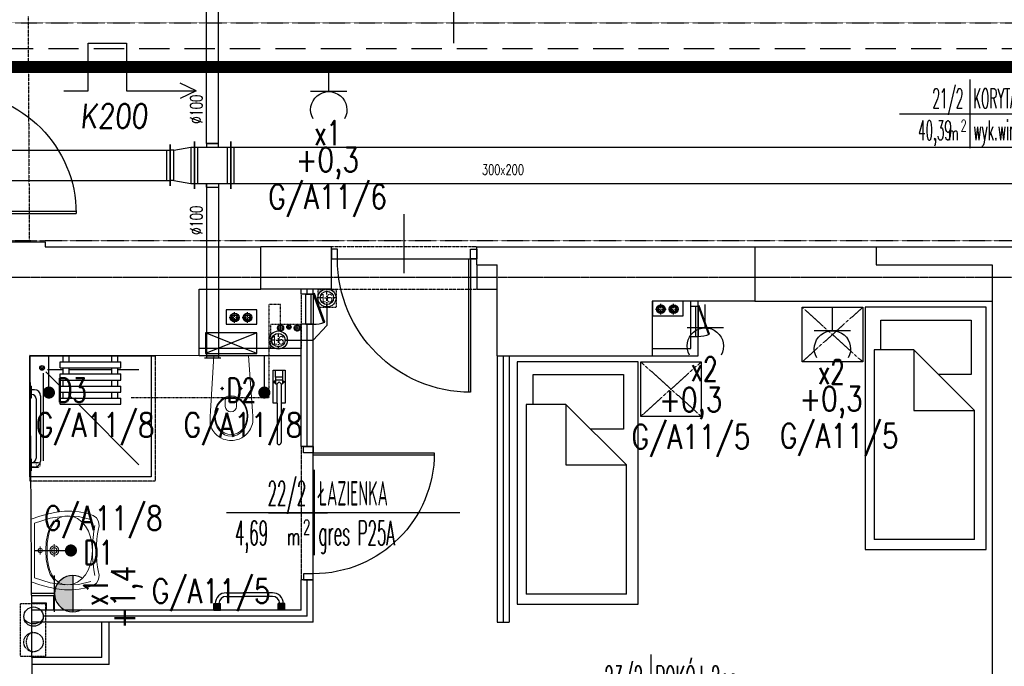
# Model space of a CAD drawing. Header units: inches. Extents: x -145354 to -97635, y 38777 to 78670.
# Tile 149 of 231: x -141613 to -140799, y 60805 to 61339. Entities that reach past the tile are written whole.
import ezdxf
from ezdxf.enums import TextEntityAlignment as Align

# ---------------------------------------------------------------- set-up
doc = ezdxf.new("R2010")
doc.units = ezdxf.units.IN
doc.header["$MEASUREMENT"] = 0
for name, pattern in [('00-inst$0$DASHDOT', [1, 0.5, -0.25, 0, -0.25]), ('CENTER', [2, 1.25, -0.25, 0.25, -0.25]), ('DASHDOT', [1, 0.5, -0.25, 0, -0.25]), ('DASHED', [0.75, 0.5, -0.25]), ('DASHED2', [0.375, 0.25, -0.125]), ('DIVIDE', [31.75, 12.7, -6.35, 0, -6.35, 0, -6.35])]:
    doc.linetypes.add(name, pattern=pattern)
doc.layers.get('0').update_dxf_attribs({"color": 101})
doc.layers.add('0-obrys plyty', color=24, linetype='Continuous', plot=False)
for name, color, linetype in [('Drz---drzwi', 5, 'Continuous'), ('E-OPIS_POM', 6, 'Continuous'), ('E35', 6, 'Continuous'), ('E50', 3, 'Continuous'), ('E50_kor', 3, 'Continuous'), ('E90_kor', 6, 'Continuous'), ('Ins-kan', 54, 'Continuous'), ('Ins-went', 141, 'Continuous'), ('Ins-wod', 152, 'Continuous'), ('Mco-piony', 10, 'Continuous'), ('Mks-podwieszona', 230, 'DASHED'), ('Mw-wc-rury', 160, 'DASHDOT'), ('Mwk-odnośniki', 8, 'Continuous'), ('Os-osie glowne', 8, 'CENTER'), ('piony_K_nr', 240, 'Continuous'), ('Sc-cegla pelna', 32, 'Continuous'), ('Sc-gazobeton', 45, 'Continuous'), ('Sc-gk', 120, 'Continuous'), ('Sc-gk-hatch', 8, 'Continuous'), ('Sc-nad', 5, 'DASHED2'), ('Sc-nadproza kon', 5, 'DASHED2'), ('stelaż_wc', 64, 'Continuous'), ('Suf-widok', 8, 'Continuous'), ('W-otwor-strop', 126, 'Continuous'), ('Wyp-grzejniki', 56, 'Continuous'), ('Wyp-meble', 155, 'Continuous'), ('Wyp-sanitar', 131, 'Continuous')]:
    doc.layers.add(name, color=color, linetype=linetype)
doc.styles.add('KA wymiar', font='romans.shx', dxfattribs={"width": 0.6})
doc.styles.add('ROMANS', font='romans', dxfattribs={"width": 0.85})
doc.styles.add('tab-bud$0$ROMANS', font='romans', dxfattribs={"width": 0.7})
doc.styles.add('TYTUL2', font='ARIAL.TTF')
doc.linetypes.add('BATTING', pattern='A,0.0001,-0.1,[134,ltypeshp.shx,S=0.1,R=0,X=-0.1,Y=0],-0.2,[134,ltypeshp.shx,S=0.1,R=180,X=0.1,Y=0],-0.1', length=0.4001)

# ---------------------------------------------------------------- blocks, each defined once
blk = doc.blocks.new('pow')
for p, q in [((0, 0.523), (0, -0.523)), ((-1.075, 0), (1.78, 0))]:
    blk.add_line(p, q)
at = {"style": 'KA wymiar', "width": 0.6}
for s, height, p in [('2', 0.18, (-0.139, -0.27)), ('m', 0.21, (-0.333, -0.401))]:
    blk.add_text(s, height=height, dxfattribs=at).set_placement(p)
at = {"style": 'KA wymiar'}
for tag, width, p in [('01', 0.7, (-0.131, 0.084)), ('000.00', 0.6, (-0.364, -0.401))]:
    blk.add_attdef(tag, text='', height=0.3, dxfattribs=dict(at, width=width)).set_placement(p, align=Align.RIGHT)
blk.add_attdef('POMIESZCZENIE', (0.071, 0.084), '', height=0.3, dxfattribs=at)
at = {"style": 'KA wymiar', "width": 0.8}
blk.add_attdef('POSADZKA', (0.071, -0.401), '', height=0.3, dxfattribs=at)
blk = doc.blocks.new('g2')
at = {"layer": 'E35'}
blk.add_line((15, 19.27), (-15, 19.27), dxfattribs=at)
blk.add_arc((0, 34.27), 15, 150, 30, dxfattribs=at)
at = {"layer": 'E50'}
blk.add_line((0, 19.27), (0, 0), dxfattribs=at)
blk = doc.blocks.new('loz033')
blk.add_lwpolyline([(0, 200), (100, 200), (100, 0), (0, 0)], close=True)
for points in [[(86.95, 164.84), (86.95, 189.43), (12.36, 189.43), (12.36, 144.44), (39.36, 144.44)], [(9.76, 114.84), (59.76, 164.84)], [(59.76, 164.84), (59.76, 114.84), (9.76, 114.84)], [(59.76, 164.84), (92.64, 164.84), (92.64, 8.3)], [(9.76, 8.3), (9.76, 114.84)], [(9.76, 8.3), (92.64, 8.3)]]:
    blk.add_lwpolyline(points)
blk = doc.blocks.new('_szafka_nocna')
blk.add_lwpolyline([(-25, 0), (25, 0), (25, -45), (-25, -45)], close=True)
at = {"linetype": 'DASHED2'}
for points in [[(25, 0), (-25, -45)], [(-25, 0), (25, -45)]]:
    blk.add_lwpolyline(points, dxfattribs=at)
blk = doc.blocks.new('_0630_BRODZIK_NIEPELNOSPRAWNI')
for p, q in [((27.51, -5), (27.51, 0)), ((32.51, -5), (32.51, 0)), ((25.01, -10), (25.01, -5)), ((25.01, -5), (75.01, -5)), ((67.51, -5), (67.51, 0)), ((72.51, -5), (72.51, 0)), ((75.01, -10), (75.01, -5)), ((11.25, -86.65), (11.25, -14.3)), ((25.01, -25.01), (13.26, -13.26)), ((27.51, -11.56), (14.61, -11.56)), ((25.01, -10), (75.01, -10)), ((25.01, -20), (25.01, -15)), ((25.01, -15), (75.01, -15)), ((27.51, -15), (27.51, -10)), ((32.51, -15), (32.51, -10)), ((67.51, -11.56), (32.51, -11.56)), ((67.51, -15), (67.51, -10)), ((72.51, -15), (72.51, -10)), ((90.03, -11.56), (72.51, -11.56)), ((75.01, -20), (75.01, -15)), ((25.01, -20), (75.01, -20)), ((27.51, -25), (27.51, -20)), ((32.51, -25), (32.51, -20)), ((67.51, -25), (67.51, -20)), ((72.51, -25), (72.51, -20)), ((1.05, -25), (0.05, -25)), ((1.05, -25), (1.05, -35)), ((3.85, -28.1), (1.05, -28.1)), ((1.55, -31.9), (1.05, -31.9)), ((25.01, -30), (25.01, -25)), ((25.01, -25), (75.01, -25)), ((25.01, -30), (75.01, -30)), ((27.51, -35), (27.51, -30)), ((32.51, -35), (32.51, -30)), ((32.51, -35), (32.51, -30)), ((32.51, -32.51), (32.51, -32.5)), ((35, -35), (32.51, -32.51)), ((67.51, -35), (67.51, -30)), ((72.51, -35), (72.51, -30)), ((75.01, -30), (75.01, -25)), ((1.05, -35), (0.05, -35)), ((5.05, -35.4), (5.05, -84.6)), ((8.85, -33.1), (8.85, -86.9)), ((25.01, -40), (25.01, -35)), ((25.01, -35), (75.01, -35)), ((25.01, -40), (75.01, -40)), ((90.03, -90.03), (40, -40)), ((75.01, -40), (75.01, -35)), ((1.05, -85), (0.05, -85)), ((1.05, -85), (1.05, -95)), ((1.05, -88.1), (6.95, -88.08)), ((1.55, -88.1), (1.05, -88.1)), ((1.05, -91.9), (6.95, -91.93)), ((3.85, -91.9), (1.05, -91.9))]:
    blk.add_line(p, q)
blk.add_lwpolyline([(0, 0), (100, 0), (100, -100), (0, -100)], close=True)
at = {"linetype": 'DASHED', "ltscale": 0.5}
blk.add_lwpolyline([(103.5, 0), (103.5, -103.5), (0, -103.5)], dxfattribs=at)
for points in [[(100, 0), (103.5, 0)], [(1.05, -95), (0.05, -95)], [(0, -100), (0, -103.5)]]:
    blk.add_lwpolyline(points)
at = {"const_width": 0.35}
blk.add_lwpolyline([(6.95, -88.08, 1), (6.95, -91.93, 1)], format="xyb", close=True, dxfattribs=at)
for radius in [1.9, 0.901]:
    blk.add_circle((10, -10), radius)
for centre, radius, start, end in [((1.55, -35.4), 3.5, 0, 90), ((3.85, -33.1), 5, 0, 90), ((1.55, -84.6), 3.5, 270, 0), ((3.85, -86.9), 5, 270, 0)]:
    blk.add_arc(centre, radius, start, end)
blk = doc.blocks.new('_0630_UMYWALKA_NIEPEŁNOSPRAWNY')
at = {"lineweight": 0}
for points in [[(0, -54.01), (4.6, -54.04), (9.42, -54.29), (13.64, -54.72), (16.46, -55.28), (20.4, -56.01), (23.99, -55.58), (26.93, -53.97), (28.88, -51.12), (30.72, -45.51), (31.92, -39.69), (32.47, -33.64), (32.39, -27.38), (31.68, -20.89), (30.35, -14.17), (28.39, -7.2), (25.81, 0), (0, 0), (-25.81, 0), (-28.39, -7.2), (-30.35, -14.17), (-31.68, -20.89), (-32.39, -27.38), (-32.47, -33.64), (-31.92, -39.69), (-30.72, -45.51), (-28.88, -51.12), (-26.93, -53.97), (-23.99, -55.58), (-20.4, -56.01), (-16.46, -55.28), (-13.64, -54.72), (-9.42, -54.29), (-4.6, -54.04), (0, -54.01)], [(0, -5.72), (0.68, -5.86), (1.24, -6.24), (1.61, -6.8), (1.75, -7.48), (1.61, -8.16), (1.24, -8.71), (0.68, -9.09), (0, -9.23), (-0.68, -9.09), (-1.24, -8.71), (-1.61, -8.16), (-1.75, -7.48), (-1.61, -6.8), (-1.24, -6.24), (-0.68, -5.86), (0, -5.72)], [(0, -15.26), (1.46, -15.56), (2.65, -16.36), (3.46, -17.56), (3.75, -19.01), (3.46, -20.47), (2.65, -21.66), (1.46, -22.47), (0, -22.76), (-1.46, -22.47), (-2.65, -21.66), (-3.46, -20.47), (-3.75, -19.01), (-3.46, -17.56), (-2.65, -16.36), (-1.46, -15.56), (0, -15.26)], [(0, -16.71), (0.89, -16.89), (1.63, -17.39), (2.12, -18.12), (2.3, -19.01), (2.12, -19.91), (1.63, -20.64), (0.89, -21.13), (0, -21.31), (-0.89, -21.13), (-1.63, -20.64), (-2.12, -19.91), (-2.3, -19.01), (-2.12, -18.12), (-1.63, -17.39), (-0.89, -16.89), (0, -16.71)]]:
    blk.add_lwpolyline(points, close=True, dxfattribs=at)
for points in [[(25.67, -49.28), (28.14, -38.98), (28.45, -27.74), (26.59, -15.65), (22.51, -2.8), (0, -2.8), (-22.51, -2.8), (-26.59, -15.65), (-28.45, -27.74), (-28.14, -38.98), (-25.67, -49.28)], [(-3.25, -7.48), (3.25, -7.48)], [(0, -10.73), (0, -4.22)], [(-28.45, -30.14), (-27.86, -25.83), (-26.17, -22.22), (-23.51, -19.26), (-20, -16.92), (-15.76, -15.17), (-10.92, -13.96), (-5.6, -13.26), (0.07, -13.04), (5.74, -13.26), (11.05, -13.96), (15.89, -15.17), (20.13, -16.92), (23.64, -19.26), (26.3, -22.22), (27.99, -25.83), (28.58, -30.14)], [(-24.26, -18.74), (-19.75, -15.71), (-14.01, -13.63), (-7.31, -12.42), (0.07, -12.04), (7.44, -12.42), (14.14, -13.63), (19.88, -15.71), (24.39, -18.74)], [(0, -24.26), (0, -13.76)], [(5.34, -19.01), (-5.34, -19.01)], [(-28.45, -30.14), (-27.86, -34.42), (-26.18, -38.33), (-23.53, -41.81), (-20.04, -44.79), (-15.81, -47.22), (-10.99, -49.04), (-5.68, -50.17), (-0.02, -50.56), (5.66, -50.17), (10.98, -49.04), (15.83, -47.22), (20.09, -44.79), (23.61, -41.81), (26.29, -38.33), (27.99, -34.42), (28.58, -30.14)], [(20.64, -52.51), (15.94, -51.63), (10.86, -51.08), (5.51, -50.74), (0.02, -50.52), (-5.48, -50.74), (-10.83, -51.08), (-15.91, -51.63), (-20.61, -52.51)]]:
    blk.add_lwpolyline(points, dxfattribs=at)
at = {"lineweight": 0, "const_width": 0.282}
for points in [[(-0.13, -20.35), (-0.13, -20.35)], [(-0.07, -21.39), (-0.07, -21.39)]]:
    blk.add_lwpolyline(points, dxfattribs=at)
blk = doc.blocks.new('_0630_DRZWI_100')
at = {"ltscale": 25}
for p, q in [((-4, -5), (-4, 0)), ((-4, 0), (-4, -5)), ((4, 0), (-4, 0)), ((4, -5), (4, 0)), ((4, -5), (4, 0)), ((-4, -105), (-4, -5)), ((-4, -5), (4, -5)), ((-15.7, -55), (32.9, -55)), ((-4, -105), (4, -105)), ((-4, -110), (-4, -105)), ((4, -105), (4, -110)), ((4, -105), (4, -110)), ((4, -110), (-4, -110))]:
    blk.add_line(p, q, dxfattribs=at)
at = {"ltscale": 7}
for p, q in [((-4, -5), (-104, -5)), ((-4, -6.8), (-103.98, -6.8))]:
    blk.add_line(p, q, dxfattribs=at)
blk.add_arc((-4, -5), 100, 180, 270)
blk = doc.blocks.new('_GJKHGJ')
at = {"ltscale": 25}
for p, q in [((-8, -5), (-8, 0)), ((-8, 0), (-8, -5)), ((0, 0), (-8, 0)), ((0, -5), (0, 0)), ((0, -5), (0, 0)), ((-8, -115), (-8, -5)), ((-8, -5), (0, -5)), ((-19.7, -60), (28.9, -60)), ((-8, -115), (0, -115)), ((-8, -120), (-8, -115)), ((0, -120), (-8, -120)), ((0, -115), (0, -120)), ((0, -115), (0, -120))]:
    blk.add_line(p, q, dxfattribs=at)
at = {"ltscale": 7}
for p, q in [((-8, -5), (-118, -5)), ((-8, -6.8), (-117.99, -6.8))]:
    blk.add_line(p, q, dxfattribs=at)
blk.add_arc((-8, -5), 110, 180, 270)
blk = doc.blocks.new('_DRZWI120')
at = {"ltscale": 25}
for p, q in [((48442.56, 20177.74), (48442.56, 20182.74)), ((48442.56, 20177.74), (48442.56, 20182.74)), ((48442.56, 20182.74), (48450.56, 20182.74)), ((48450.56, 20177.74), (48442.56, 20177.74)), ((48450.56, 20182.74), (48450.56, 20177.74)), ((48450.56, 20177.74), (48450.56, 20067.74)), ((48462.26, 20117.74), (48413.66, 20117.74)), ((48442.56, 20067.74), (48442.56, 20062.74)), ((48442.56, 20067.74), (48442.56, 20062.74)), ((48450.56, 20067.74), (48442.56, 20067.74)), ((48450.56, 20067.74), (48450.56, 20062.74)), ((48450.56, 20062.74), (48450.56, 20067.74)), ((48442.56, 20062.74), (48450.56, 20062.74))]:
    blk.add_line(p, q, dxfattribs=at)
at = {"ltscale": 7}
for p, q in [((48450.56, 20069.54), (48560.54, 20069.54)), ((48450.56, 20067.74), (48560.56, 20067.74))]:
    blk.add_line(p, q, dxfattribs=at)
at = {"ltscale": 25}
blk.add_arc((48450.56, 20067.74), 110, 360, 90, dxfattribs=at)
blk = doc.blocks.new('_DKGJHF')
at = {"ltscale": 7}
for p, q in [((-21.08, -77), (35.92, -77)), ((-5, -145.5), (-104.98, -145.5)), ((-5, -147.5), (-105, -147.5))]:
    blk.add_line(p, q, dxfattribs=at)
for points in [[(5, -7.5), (5, 0), (-5, 0), (-5, -7.5)], [(5, -155), (5, -147.5), (-5, -147.5), (-5, -155)]]:
    blk.add_lwpolyline(points, close=True, dxfattribs=at)
for points in [[(-45, -7.5), (-5, -7.5)], [(-5, -147.5), (-5, -7.5)]]:
    blk.add_lwpolyline(points, dxfattribs=at)
for centre, radius, start, end in [((-5, -7.5), 40, 180, 270), ((-5, -147.5), 100, 90, 180)]:
    blk.add_arc(centre, radius, start, end)
blk = doc.blocks.new('_gslkflhklgj')
at = {"linetype": '00-inst$0$DASHDOT', "ltscale": 5}
for p, q in [((7.5, 0), (-7.5, 0)), ((0, -7.5), (0, 7.5))]:
    blk.add_line(p, q, dxfattribs=at)
for radius in [7.5, 5.5]:
    blk.add_circle((0, 0), radius)
blk = doc.blocks.new('_0630_WC_NIEPEŁNOSPRAWNY')
at = {"lineweight": 0}
for p, q in [((-14.26, 0), (-17.49, -45.7)), ((-14.26, 0), (14.26, 0)), ((14.26, 0), (17.15, -45.7)), ((-8.01, -26.98), (-9.42, -26.98)), ((-8.01, -26.98), (-8.01, -25.54)), ((-8.01, -26.98), (-6.53, -26.98)), ((-8.01, -26.98), (-8.01, -28.41)), ((7.49, -26.98), (6.08, -26.98)), ((7.49, -26.98), (7.49, -25.54)), ((7.49, -26.98), (8.97, -26.98)), ((7.49, -26.98), (7.49, -28.41)), ((-4.44, -36.51), (-4.44, -41.77)), ((-3.5, -35.21), (4, -35.21)), ((4.94, -36.51), (4.94, -41.77)), ((-17.49, -45.7), (-17.82, -50.14)), ((17.15, -45.7), (17.52, -50.14)), ((-17.82, -50.14), (-17.77, -54.69)), ((-17.77, -54.69), (-17.51, -56.08)), ((-17.51, -56.08), (-17.12, -57.53)), ((17.51, -56.08), (17.12, -57.53)), ((17.52, -50.14), (17.47, -54.69)), ((17.47, -54.69), (17.51, -56.08)), ((-17.12, -57.53), (-16.6, -58.93)), ((-16.6, -58.93), (-15.97, -60.29)), ((-15.97, -60.29), (-15.22, -61.59)), ((-15.22, -61.59), (-14.37, -62.83)), ((-14.37, -62.83), (-13.41, -63.99)), ((-13.41, -63.99), (-11.77, -65.6)), ((13.41, -63.99), (11.77, -65.6)), ((14.37, -62.83), (13.41, -63.99)), ((15.22, -61.59), (14.37, -62.83)), ((15.97, -60.29), (15.22, -61.59)), ((16.6, -58.93), (15.97, -60.29)), ((17.12, -57.53), (16.6, -58.93)), ((-11.77, -65.6), (-10, -66.94)), ((-10, -66.94), (-8.71, -67.72)), ((-8.71, -67.72), (-6.54, -68.77)), ((-6.54, -68.77), (-5.07, -69.25)), ((-5.07, -69.25), (-3.02, -69.72)), ((-3.02, -69.72), (-1.52, -69.92)), ((-1.52, -69.92), (0, -70)), ((1.52, -69.92), (0, -70)), ((3.02, -69.72), (1.52, -69.92)), ((5.07, -69.25), (3.02, -69.72)), ((6.54, -68.77), (5.07, -69.25)), ((8.71, -67.72), (6.54, -68.77)), ((10, -66.94), (8.71, -67.72)), ((11.77, -65.6), (10, -66.94))]:
    blk.add_line(p, q, dxfattribs=at)
for centre, radius, start, end in [((-3.24, -36.39), 1.2, 102.23395, 185.88986), ((3.75, -36.39), 1.2, 354.11014, 77.76605), ((0.25, -41.54), 4.7, 182.80221, 357.19779)]:
    blk.add_arc(centre, radius, start, end, dxfattribs=at)
for centre in [(-8.01, -26.98), (7.49, -26.98)]:
    blk.add_ellipse(centre, major_axis=(0.599, 0.599), ratio=1, start_param=5.497787, end_param=11.780972, dxfattribs=at)
for centre, major_axis, ratio in [((0.05, -49.75), (0, -16.75), 0.823529), ((0.05, -49.5), (0, -15.54), 0.845174)]:
    blk.add_ellipse(centre, major_axis=major_axis, ratio=ratio, dxfattribs=at)
blk = doc.blocks.new('pco')
at = {"layer": 'Mco-piony', "color": 9, "linetype": 'DASHDOT', "ltscale": 3}
for p, q in [((-2604.8, -19.8), (-2604.8, -8.9)), ((-2599.4, -14.3), (-2610.3, -14.3))]:
    blk.add_line(p, q, dxfattribs=at)
at = {"layer": 'Mco-piony', "color": 9}
blk.add_circle((-2604.8, -14.3), 4.53, dxfattribs=at)
at = {"layer": 'Mco-piony'}
blk.add_circle((-2604.8, -14.3), 3.2, dxfattribs=at)
at = {"layer": 'Mco-piony', "color": 8}
blk.add_circle((-2604.8, -14.3), 2.6, dxfattribs=at)
blk = doc.blocks.new('pion_woda')
at = {"layer": 'Ins-wod'}
for p, q in [((3, 0), (-3, 0)), ((0, 3), (0, -3))]:
    blk.add_line(p, q, dxfattribs=at)
for centre, radius in [((0, 0.02), 2.55), ((0, 0), 2)]:
    blk.add_circle(centre, radius, dxfattribs=at)
blk = doc.blocks.new('pion_mały')
at = {"layer": 'Ins-wod'}
for p, q in [((0, 2.08), (0, -2.12)), ((2.1, -0.02), (-2.1, -0.02))]:
    blk.add_line(p, q, dxfattribs=at)
for centre, radius in [((0, 0), 1.79), ((0, -0.02), 1.4)]:
    blk.add_circle(centre, radius, dxfattribs=at)
blk = doc.blocks.new('piony_W')
for name, p in [('pion_woda', (-6.91, 0.76)), ('pion_mały', (0, 0.02)), ('pion_woda', (6.91, 0.76))]:
    blk.add_blockref(name, p)
blk = doc.blocks.new('rewizja')
at = {"layer": 'Wyp-meble'}
for p, q in [((-25, 6), (-25, 0)), ((-25, 6), (0, 6)), ((-25, 4), (-25, 2)), ((0, 2), (-25, 2)), ((0, 6), (0, 0)), ((0, 0), (-25, 0))]:
    blk.add_line(p, q, dxfattribs=at)
blk.add_lwpolyline([(-23.15, -9.49), (0.34, -0.94), (0, 0), (-23.49, -8.55)], close=True, dxfattribs=at)
blk.add_arc((0, 0), 25, 180, 202.29244, dxfattribs=at)
blk = doc.blocks.new('barierka_stojąca')
at = {"layer": 'Wyp-sanitar'}
for p, q in [((0, -27.41), (0, 0)), ((0, 0), (9.97, 0)), ((1.99, -5.98), (1.99, 0)), ((1.99, 0), (7.98, 0)), ((7.98, 0), (7.98, -5.98)), ((9.97, 0), (9.97, -27.41)), ((7.98, -5.98), (1.99, -5.98)), ((1.99, -6), (1.99, -11.47)), ((7.98, -6), (7.98, -11.46)), ((0.66, -9.69), (0.65, -9.74)), ((0.65, -9.74), (0.65, -9.8)), ((0.65, -9.8), (0.65, -9.85)), ((0.65, -9.85), (0.66, -9.91)), ((0.68, -9.64), (0.66, -9.69)), ((0.66, -9.91), (0.68, -9.96)), ((0.69, -9.59), (0.68, -9.64)), ((0.68, -9.96), (0.69, -10.01)), ((0.72, -9.54), (0.69, -9.59)), ((0.69, -10.01), (0.72, -10.06)), ((0.74, -9.5), (0.72, -9.54)), ((0.72, -10.06), (0.74, -10.1)), ((0.78, -9.45), (0.74, -9.5)), ((0.74, -10.1), (0.78, -10.14)), ((0.81, -9.42), (0.78, -9.45)), ((0.78, -10.14), (0.81, -10.18)), ((0.85, -9.38), (0.81, -9.42)), ((0.81, -10.18), (0.85, -10.22)), ((0.89, -9.35), (0.85, -9.38)), ((0.85, -10.22), (0.89, -10.25)), ((0.94, -9.32), (0.89, -9.35)), ((0.89, -10.25), (0.94, -10.28)), ((0.98, -9.3), (0.94, -9.32)), ((0.94, -10.28), (0.98, -10.3)), ((1.03, -9.28), (0.98, -9.3)), ((0.98, -10.3), (1.03, -10.32)), ((1.08, -9.27), (1.03, -9.28)), ((1.03, -10.32), (1.08, -10.33)), ((1.14, -9.26), (1.08, -9.27)), ((1.08, -10.33), (1.14, -10.34)), ((1.19, -9.26), (1.14, -9.26)), ((1.19, -9.26), (1.19, -9.26)), ((1.22, -9.05), (1.22, -10.55)), ((1.71, -9.05), (1.22, -9.05)), ((1.22, -9.41), (1.71, -9.41)), ((1.22, -10.19), (1.71, -10.19)), ((1.22, -10.55), (1.71, -10.55)), ((1.71, -10.55), (1.71, -9.05)), ((1.99, -11.47), (3.34, -11.47)), ((2.03, -8.16), (7.98, -8.16)), ((3.34, -11.47), (5.04, -9.84)), ((3.34, -27.41), (3.34, -11.47)), ((5.04, -9.84), (6.63, -11.46)), ((6.63, -11.46), (6.63, -27.41)), ((6.63, -11.46), (7.98, -11.46)), ((8.26, -9.05), (8.26, -10.55)), ((8.76, -9.05), (8.26, -9.05)), ((8.76, -9.41), (8.26, -9.41)), ((8.76, -10.19), (8.26, -10.19)), ((8.26, -10.55), (8.76, -10.55)), ((8.76, -10.55), (8.76, -9.05)), ((8.78, -9.26), (8.78, -9.26)), ((8.78, -9.26), (8.84, -9.26)), ((8.84, -9.26), (8.89, -9.27)), ((8.89, -10.33), (8.84, -10.34)), ((8.89, -9.27), (8.94, -9.28)), ((8.94, -10.32), (8.89, -10.33)), ((8.94, -9.28), (8.99, -9.3)), ((8.99, -10.3), (8.94, -10.32)), ((8.99, -9.3), (9.04, -9.32)), ((9.04, -10.28), (8.99, -10.3)), ((9.04, -9.32), (9.09, -9.35)), ((9.09, -10.25), (9.04, -10.28)), ((9.09, -9.35), (9.13, -9.38)), ((9.13, -10.22), (9.09, -10.25)), ((9.13, -9.38), (9.17, -9.42)), ((9.17, -10.18), (9.13, -10.22)), ((9.17, -9.42), (9.2, -9.45)), ((9.2, -10.14), (9.17, -10.18)), ((9.2, -9.45), (9.23, -9.5)), ((9.23, -10.1), (9.2, -10.14)), ((9.23, -9.5), (9.26, -9.54)), ((9.26, -10.06), (9.23, -10.1)), ((9.26, -9.54), (9.28, -9.59)), ((9.28, -10.01), (9.26, -10.06)), ((9.28, -9.59), (9.3, -9.64)), ((9.3, -9.96), (9.28, -10.01)), ((9.3, -9.64), (9.31, -9.69)), ((9.31, -9.91), (9.3, -9.96)), ((9.31, -9.69), (9.32, -9.74)), ((9.32, -9.85), (9.31, -9.91)), ((9.32, -9.74), (9.32, -9.8)), ((9.32, -9.8), (9.32, -9.85)), ((3.34, -27.41), (0, -27.41)), ((3.34, -27.41), (3.34, -59.87)), ((9.97, -27.41), (6.64, -27.41)), ((6.64, -27.41), (6.64, -59.87))]:
    blk.add_line(p, q, dxfattribs=at)
blk.add_arc((4.99, -59.87), 1.65, 180, 0, dxfattribs=at)
blk = doc.blocks.new('g-1')
at = {"layer": 'Wyp-grzejniki', "ltscale": 10}
h = blk.add_hatch(color=256, dxfattribs=at)
h.paths.add_polyline_path([(0.04, 0), (-5.36, 0), (-5.36, -5.4), (0.04, -5.4)])
edge = h.paths.add_edge_path(flags=16)
edge.add_line((-5.36, -4.2), (-5.36, -1.2))
blk.add_hatch(color=256, dxfattribs=at).paths.add_polyline_path([(-0.02, -58.59), (-0.02, -53.19), (-5.42, -53.19), (-5.42, -58.59)])
at = {"layer": 'Wyp-grzejniki'}
for p, q in [((-5.4, 0), (-5.4, -5.4)), ((0, 0), (-5.4, 0)), ((0, 0), (0, -5.4)), ((-5.4, -4.2), (-5.4, -1.2)), ((-5.4, -1.2), (-5.4, -4.2)), ((0, -5.4), (-5.4, -5.4)), ((-14.31, -10.2, 0), (-14.31, -34.29, 0)), ((-11.31, -10.2, 0), (-11.31, -34.29, 0)), ((-14.31, -48.39, 0), (-14.31, -34.29, 0)), ((-11.31, -48.39, 0), (-11.31, -34.29, 0)), ((0, -53.19), (-5.4, -53.19)), ((-5.4, -58.59), (-5.4, -53.19)), ((-5.4, -57.39), (-5.4, -54.39)), ((0, -58.59), (0, -53.19)), ((0, -58.59), (-5.4, -58.59))]:
    blk.add_line(p, q, dxfattribs=at)
for centre, radius, start, end in [((-5.31, -10.2, 0), 9, 90.59737, 179.99999), ((-5.31, -10.2, 0), 6, 90.89607, 179.99999), ((-5.31, -48.39, 0), 9, 179.99999, 269.40261), ((-5.31, -48.39, 0), 6, 179.99999, 269.10391)]:
    blk.add_arc(centre, radius, start, end, dxfattribs=at)

msp = doc.modelspace()

# ---------------------------------------------------------------- hatches: boundary and pattern name
at = {"layer": 'E35'}
msp.add_hatch(color=256, dxfattribs=at).paths.add_polyline_path([(-141568.87, 60880.12), (-141568.87, 60850.12, -1)])

# ---------------------------------------------------------------- linework, layer by layer
at = {"layer": '0-obrys plyty'}
msp.add_line((-141559.4, 61151.55), (-141459.4, 61151.55), dxfattribs=at)
at = {"layer": 'E35'}
for p, q in [((-141588.55, 61031.17), (-141588.55, 61061.17)), ((-141410.62, 61031.17), (-141410.62, 61061.17)), ((-141600.37, 60900.75), (-141570.37, 60900.75)), ((-141583.87, 60850.12), (-141583.87, 60880.12)), ((-141568.87, 60880.12), (-141568.87, 60850.12))]:
    msp.add_line(p, q, dxfattribs=at)
at = {"layer": 'E35', "const_width": 5}
for points in [[(-141588.55, 61033.67, -1), (-141588.55, 61028.67, -1)], [(-141410.62, 61033.67, 1), (-141410.62, 61028.67, 1)], [(-141570.37, 60903.25, -1), (-141570.37, 60898.25, -1)]]:
    msp.add_lwpolyline(points, format="xyb", close=True, dxfattribs=at)
at = {"layer": 'E35'}
msp.add_arc((-141568.87, 60865.12), 15, 60, 300, dxfattribs=at)
at = {"layer": 'E50'}
msp.add_line((-141583.87, 60865.12), (-141603.14, 60865.12), dxfattribs=at)
at = {"layer": 'E50', "const_width": 10}
msp.add_lwpolyline([(-139179.01, 58650), (-139179.01, 61300), (-142130.98, 61300)], dxfattribs=at)
at = {"layer": 'E50_kor', "linetype": 'DASHED2', "ltscale": 100}
msp.add_line((-139164.01, 61315), (-142145.98, 61315), dxfattribs=at)
at = {"layer": 'E90_kor', "ltscale": 15}
for q in [(-141480.18, 61286.54), (-141480.18, 61274.06)]:
    msp.add_line((-141467.02, 61280.3), q, dxfattribs=at)
msp.add_lwpolyline([(-141576.36, 61280.3), (-141556.03, 61280.3), (-141556.03, 61319.7), (-141524.42, 61319.7), (-141524.42, 61280.3), (-141467.02, 61280.3)], dxfattribs=at)
at = {"layer": 'Ins-went'}
for p, q in [((-141458.42, 61236.87), (-141458.42, 61356.57)), ((-141448.42, 61236.87), (-141448.42, 61356.57)), ((-141468.42, 61238.37), (-141468.42, 61199.37)), ((-141468.42, 61199.37), (-141468.42, 61238.37)), ((-141438.42, 61238.37), (-141438.42, 61199.37)), ((-141438.41, 61199.37), (-141438.41, 61238.37)), ((-142066.82, 61231.37), (-141488.42, 61231.37)), ((-141491.42, 61231.37), (-141491.42, 61206.37)), ((-141488.42, 61235.87), (-141488.42, 61201.87)), ((-141488.42, 61201.87), (-141488.42, 61235.87)), ((-141485.42, 61231.37), (-141488.42, 61231.37)), ((-141485.42, 61231.37), (-141471.42, 61233.87)), ((-141485.42, 61206.37), (-141485.42, 61231.37)), ((-141471.42, 61233.87), (-141471.42, 61203.87)), ((-141471.42, 61233.87), (-141468.42, 61233.87)), ((-141468.42, 61233.87), (-141438.42, 61233.87)), ((-141465.42, 61203.87), (-141465.42, 61233.87)), ((-141458.42, 61236.87), (-141448.42, 61236.87)), ((-141458.42, 61236.87), (-141458.42, 61233.87)), ((-141448.42, 61236.87), (-141458.42, 61236.87)), ((-141448.42, 61233.87), (-141448.42, 61236.87)), ((-141441.42, 61233.87), (-141441.42, 61203.87)), ((-141438.41, 61233.87), (-140700.81, 61233.87)), ((-141435.41, 61203.87), (-141435.41, 61233.87)), ((-142066.82, 61206.37), (-141488.42, 61206.37)), ((-141485.42, 61206.37), (-141488.42, 61206.37)), ((-141485.42, 61206.37), (-141471.42, 61203.87)), ((-141471.42, 61203.87), (-141468.42, 61203.87)), ((-141468.42, 61203.87), (-141438.42, 61203.87)), ((-141458.42, 61200.87), (-141458.42, 61203.87)), ((-141458.42, 61203.86), (-141458.42, 61061.52)), ((-141458.42, 61200.87), (-141448.42, 61200.87)), ((-141448.42, 61203.87), (-141448.42, 61200.87)), ((-141448.42, 61203.86), (-141448.42, 61061.52)), ((-141438.41, 61203.87), (-140700.81, 61203.87)), ((-141446.67, 61059.52), (-141460.17, 61059.52)), ((-141448.42, 61061.52), (-141458.42, 61061.52)), ((-141458.42, 61061.52), (-141448.42, 61061.52)), ((-141458.42, 61061.52), (-141458.42, 61059.52)), ((-141448.42, 61061.52), (-141448.42, 61059.52))]:
    msp.add_line(p, q, dxfattribs=at)
msp.add_circle((-141601.25, 60846.14), 8, dxfattribs=at)
at = {"layer": 'Ins-went', "linetype": 'DASHED', "ltscale": 0.2}
msp.add_circle((-141601.32, 60825.11), 8, dxfattribs=at)
at = {"layer": 'Ins-went', "extrusion": (0, 0, -1)}
msp.add_ellipse((-141601.25, 60846.14), major_axis=(-8, 0), ratio=0.75, start_param=3.141593, end_param=6.283185, dxfattribs=at)
at = {"layer": 'Ins-went', "linetype": 'DASHED', "ltscale": 0.2}
msp.add_ellipse((-141601.32, 60825.11), major_axis=(0, -8), ratio=0.75, start_param=3.141593, end_param=6.283185, dxfattribs=at)
at = {"layer": 'Mks-podwieszona', "linetype": 'Continuous'}
for p, q in [((-141358.93, 61103.82), (-141358.93, 61086.52)), ((-141370.38, 61074.5), (-141358.93, 61086.52)), ((-141393.57, 61074.5), (-141370.38, 61074.5))]:
    msp.add_line(p, q, dxfattribs=at)
at = {"layer": 'Mw-wc-rury', "ltscale": 0.8}
for p, q in [((-141397.25, 61103.89), (-141406.99, 61103.89)), ((-141406.99, 61103.89), (-141406.99, 61027.12)), ((-141397.25, 61086.53), (-141397.25, 61103.89)), ((-141520.63, 61027.12), (-141406.99, 61027.12))]:
    msp.add_line(p, q, dxfattribs=at)
at = {"layer": 'Mwk-odnośniki', "linetype": 'Continuous'}
for points in [[(-141416.75, 61087.62), (-141416.75, 61099.6), (-141442.2, 61099.6), (-141442.2, 61087.62)], [(-141064.68, 61094.57), (-141064.68, 61106.54), (-141090.12, 61106.54), (-141090.12, 61094.57)]]:
    msp.add_lwpolyline(points, close=True, dxfattribs=at)
at = {"layer": 'Os-osie glowne'}
msp.add_lwpolyline([(-143199.4, 61126.54), (-138010.88, 61126.54)], dxfattribs=at)
at = {"layer": 'Sc-cegla pelna'}
for p, q in [((-141591.61, 61151.54), (-141413.5, 61151.54)), ((-141413.5, 61116.52), (-141413.5, 61151.54)), ((-141235.23, 61151.54), (-141005.4, 61151.54)), ((-141235.23, 61136.54), (-141235.23, 61151.54)), ((-141005.4, 61151.54), (-141005.4, 61106.54)), ((-140905.4, 61151.54), (-140905.4, 61136.54)), ((-140905.4, 61151.54), (-140605.4, 61151.54)), ((-141235.23, 61136.54), (-141218.4, 61136.54)), ((-141218.4, 61061.52), (-141218.4, 61136.54)), ((-140905.4, 61136.54), (-140809.4, 61136.54)), ((-140809.4, 61136.54), (-140809.4, 60606.54)), ((-141464.5, 61116.52), (-141413.5, 61116.52)), ((-141464.5, 61061.52), (-141464.5, 61116.52)), ((-141090.4, 61106.54), (-141090.4, 61061.52)), ((-141005.4, 61106.54), (-141090.4, 61106.54)), ((-141464.5, 61061.52), (-141604.23, 61061.64)), ((-141218.4, 61061.52), (-141090.4, 61061.52))]:
    msp.add_line(p, q, dxfattribs=at)
for points in [[(-141664.62, 61155.54), (-141591.61, 61155.54), (-141591.61, 61151.54)], [(-141604.23, 61061.64), (-141603.01, 60841.52)], [(-141603.01, 60841.52), (-141601.72, 60606.64)]]:
    msp.add_lwpolyline(points, dxfattribs=at)
at = {"layer": 'Sc-gazobeton'}
for p, q in [((-141355.23, 61151.54), (-141413.5, 61151.54)), ((-141355.23, 61116.52), (-141355.23, 61151.54)), ((-141235.23, 61136.54), (-141235.23, 61116.52)), ((-141355.23, 61116.52), (-141413.5, 61116.52)), ((-141235.23, 61116.52), (-141218.4, 61116.52))]:
    msp.add_line(p, q, dxfattribs=at)
for points in [[(-141005.4, 61151.54), (-140905.4, 61151.54)], [(-141005.4, 61106.54), (-140809.4, 61106.54)]]:
    msp.add_lwpolyline(points, dxfattribs=at)
at = {"layer": 'Sc-gk'}
for p, q in [((-141380.23, 61112.52), (-141380.23, 61116.52)), ((-141370.23, 61112.52), (-141370.23, 61116.52)), ((-141370.23, 61112.52), (-141380.23, 61112.52)), ((-141058.4, 61067.52), (-141058.4, 61106.54)), ((-141052.4, 61061.52), (-141052.4, 61106.54)), ((-141380.23, 60986.52), (-141380.23, 61087.52)), ((-141370.23, 61087.52), (-141380.23, 61087.52)), ((-141370.23, 60986.52), (-141370.23, 61087.52)), ((-141380.23, 61067.52), (-141464.5, 61067.52)), ((-141090.4, 61067.52), (-141058.4, 61067.52)), ((-141380.23, 61061.52), (-141464.5, 61061.52)), ((-141218.4, 61061.52), (-141218.4, 60841.52)), ((-141208.4, 61061.52), (-141208.4, 60841.52)), ((-141090.4, 61061.52), (-141052.4, 61061.52)), ((-141370.23, 60986.52), (-141380.23, 60986.52)), ((-141380.23, 60851.52), (-141380.23, 60876.52)), ((-141370.23, 60876.52), (-141380.23, 60876.52)), ((-141370.23, 60841.52), (-141370.23, 60876.52)), ((-141603.13, 60863.58), (-141584.69, 60863.58)), ((-141603.13, 60857.58), (-141590.69, 60857.58)), ((-141590.69, 60857.58), (-141590.69, 60851.52)), ((-141584.69, 60863.58), (-141584.69, 60851.52)), ((-141380.23, 60851.52), (-141603.07, 60851.52)), ((-141370.23, 60841.52), (-141603.01, 60841.52)), ((-141544.75, 60812.52), (-141544.75, 60841.52)), ((-141538.75, 60806.52), (-141538.75, 60841.52)), ((-141218.4, 60841.52), (-141208.4, 60841.52)), ((-141544.75, 60812.52), (-141602.86, 60812.52)), ((-141538.75, 60806.52), (-141602.83, 60806.52))]:
    msp.add_line(p, q, dxfattribs=at)
at = {"layer": 'Sc-gk', "linetype": 'DASHED2', "ltscale": 0.3}
for p, q in [((-141380.23, 61112.52), (-141380.2, 61087.52)), ((-141370.23, 61112.52), (-141370.23, 61087.52))]:
    msp.add_line(p, q, dxfattribs=at)
at = {"layer": 'Sc-gk-hatch', "linetype": 'BATTING', "ltscale": 0.22}
for p, q in [((-141375.23, 61112.52), (-141375.23, 61116.52)), ((-141375.23, 60986.52), (-141375.23, 61087.52)), ((-141213.4, 61061.52), (-141213.4, 60841.52)), ((-141375.23, 60846.52), (-141375.23, 60876.52)), ((-141375.23, 60846.52), (-141592.45, 60846.52))]:
    msp.add_line(p, q, dxfattribs=at)
at = {"layer": 'Sc-nad'}
msp.add_line((-141380.23, 60986.52), (-141380.23, 60876.52), dxfattribs=at)
at = {"layer": 'Sc-nadproza kon', "linetype": 'DASHDOT', "ltscale": 0.5}
msp.add_line((-141605.77, 61341.55), (-141604.74, 61155.54), dxfattribs=at)
for points in [[(-141235.23, 61151.54), (-141355.23, 61151.54)], [(-141355.23, 61116.52), (-141235.23, 61116.52)]]:
    msp.add_lwpolyline(points, dxfattribs=at)
at = {"layer": 'stelaż_wc', "ltscale": 5}
for p, q in [((-141416.73, 61063.52), (-141459.23, 61080.52)), ((-141416.73, 61080.52), (-141459.23, 61063.52))]:
    msp.add_line(p, q, dxfattribs=at)
msp.add_lwpolyline([(-141459.23, 61063.52), (-141416.73, 61063.52), (-141416.73, 61080.52), (-141459.23, 61080.52)], close=True, dxfattribs=at)
at = {"layer": 'Suf-widok', "linetype": 'DIVIDE', "ltscale": 0.02}
msp.add_lwpolyline([(-141660.52, 61336.55), (-139537.64, 61336.55), (-139537.64, 61156.54), (-141660.52, 61156.54)], close=True, dxfattribs=at)
at = {"layer": 'W-otwor-strop', "linetype": 'DASHED2', "ltscale": 0.5}
for points in [[(-141351.21, 61101.35), (-141366.21, 61101.35), (-141366.21, 61116.35), (-141351.21, 61116.35)], [(-141405.2, 61067.52), (-141405.2, 61087.52), (-141380.2, 61087.52), (-141380.2, 61067.52)]]:
    msp.add_lwpolyline(points, close=True, dxfattribs=at)
at = {"layer": 'W-otwor-strop', "linetype": 'DASHED2', "ltscale": 0.3}
msp.add_lwpolyline([(-141612.19, 60813.58), (-141591.19, 60813.58), (-141591.19, 60856.58), (-141612.19, 60856.58)], close=True, dxfattribs=at)

# ---------------------------------------------------------------- block references
for name, p, rotation in [('rewizja', (-141370.23, 61112.52), 90), ('rewizja', (-141052.4, 61102.54), 90), ('piony_W', (-141390.34, 61085.29), 180)]:
    msp.add_blockref(name, p, dxfattribs=dict(rotation=rotation))
msp.add_blockref('barierka_stojąca', (-141403.47, 61049.75))
at = {"layer": 'Drz---drzwi', "rotation": 90}
msp.add_blockref('_DRZWI120', (-121136.66, 12905.99), dxfattribs=at)
at = {"layer": 'Drz---drzwi', "xscale": -1}
for name, p in [('_DKGJHF', (-141671.06, 61326.54)), ('_0630_DRZWI_100', (-141374.23, 60986.52))]:
    msp.add_blockref(name, p, dxfattribs=at)
at = {"layer": 'Drz---drzwi', "xscale": -1, "rotation": 270}
msp.add_blockref('_GJKHGJ', (-141235.23, 61149.45), dxfattribs=at)
at = {"layer": 'E-OPIS_POM'}
ref = msp.add_blockref('pow', (-140827.99, 61261.34), dxfattribs=dict(at, xscale=54, yscale=54, zscale=54))
ref.add_attrib('000.00', '40,39', dxfattribs={"layer": '0', "height": 16.2, "style": 'KA wymiar', "width": 0.448374}).set_placement((-140842.67, 61239.69), align=Align.RIGHT)
ref.add_attrib('01', '21/2', dxfattribs={"layer": '0', "height": 16.2, "style": 'KA wymiar', "width": 0.448374}).set_placement((-140833.28, 61265.9), align=Align.RIGHT)
ref.add_attrib('POMIESZCZENIE', 'KORYTARZ', (-140825.13, 61265.9), dxfattribs={"layer": '0', "height": 16.2, "style": 'KA wymiar', "width": 0.448374})
ref.add_attrib('POSADZKA', 'wyk.winyl.P24A', (-140825.13, 61239.69), dxfattribs={"layer": '0', "height": 16.2, "style": 'KA wymiar', "width": 0.448374})
ref = msp.add_blockref('pow', (-141369.41, 60932.13), dxfattribs=dict(at, xscale=67.5, yscale=67.5, zscale=67.5))
ref.add_attrib('000.00', '4,69', dxfattribs={"layer": '0', "height": 20.25, "style": 'KA wymiar', "width": 0.448374}).set_placement((-141407.57, 60905.06), align=Align.RIGHT)
ref.add_attrib('01', '22/2', dxfattribs={"layer": '0', "height": 20.25, "style": 'KA wymiar', "width": 0.448374}).set_placement((-141376.03, 60937.83), align=Align.RIGHT)
ref.add_attrib('POMIESZCZENIE', 'ŁAZIENKA', (-141365.84, 60937.83), dxfattribs={"layer": '0', "height": 20.25, "style": 'KA wymiar', "width": 0.448374})
ref.add_attrib('POSADZKA', 'gres P25A', (-141365.84, 60905.06), dxfattribs={"layer": '0', "height": 20.25, "style": 'KA wymiar', "width": 0.448374})
ref = msp.add_blockref('pow', (-141091.34, 60779.5), dxfattribs=dict(at, xscale=67.5, yscale=67.5, zscale=67.5))
ref.add_attrib('000.00', '32,85', dxfattribs={"layer": '0', "height": 20.25, "style": 'KA wymiar', "width": 0.448374}).set_placement((-141117.84, 60752.43), align=Align.RIGHT)
ref.add_attrib('01', '23/2', dxfattribs={"layer": '0', "height": 20.25, "style": 'KA wymiar', "width": 0.448374}).set_placement((-141097.96, 60785.2), align=Align.RIGHT)
ref.add_attrib('POMIESZCZENIE', 'POKÓJ 2os.', (-141087.77, 60785.2), dxfattribs={"layer": '0', "height": 20.25, "style": 'KA wymiar', "width": 0.448374})
ref.add_attrib('POSADZKA', 'parkiet P26', (-141087.77, 60752.43), dxfattribs={"layer": '0', "height": 20.25, "style": 'KA wymiar', "width": 0.448374})
at = {"layer": 'E35', "xscale": -1, "rotation": 180}
for p in [(-141357.4, 61298.9), (-141046.41, 61103.87), (-140941.4, 61101.54)]:
    msp.add_blockref('g2', p, dxfattribs=at)
at = {"layer": 'Ins-kan'}
for p in [(-141358.93, 61109.32), (-141399.04, 61074.5)]:
    msp.add_blockref('_gslkflhklgj', p, dxfattribs=at)
at = {"layer": 'Mco-piony', "xscale": 0.799999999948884, "yscale": 0.8000000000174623, "zscale": 0.8, "rotation": 270.001351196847}
for p in [(-141071.58, 59016.2), (-141061.05, 59016.2, 0), (-141423.66, 59009.26), (-141413.13, 59009.26, 0)]:
    msp.add_blockref('pco', p, dxfattribs=at)
at = {"layer": 'Wyp-grzejniki', "rotation": 270}
msp.add_blockref('g-1', (-141393.74, 60851.52, 0), dxfattribs=at)
at = {"layer": 'Wyp-meble', "rotation": 179.9998549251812}
for p in [(-140941.4, 61056.54), (-141074.73, 61011.52)]:
    msp.add_blockref('_szafka_nocna', p, dxfattribs=at)
at = {"layer": 'Wyp-meble', "xscale": -1}
for p in [(-140814.4, 60901.54), (-141101.73, 60856.52)]:
    msp.add_blockref('loz033', p, dxfattribs=at)
at = {"layer": 'Wyp-sanitar'}
msp.add_blockref('_0630_BRODZIK_NIEPELNOSPRAWNI', (-141604.23, 61061.52), dxfattribs=at)
at = {"layer": 'Wyp-sanitar', "xscale": -1}
msp.add_blockref('_0630_WC_NIEPEŁNOSPRAWNY', (-141437.98, 61061.52), dxfattribs=at)
at = {"layer": 'Wyp-sanitar', "rotation": 90}
msp.add_blockref('_0630_UMYWALKA_NIEPEŁNOSPRAWNY', (-141603.17, 60900.75), dxfattribs=at)

# ---------------------------------------------------------------- texts
at = {"layer": 'E35', "style": 'ROMANS'}
for s, width, p in [('x1', 0.7, (-141358.33, 61245.57)), ('+0,3', 0.8, (-141358.49, 61220.39)), ('x2', 0.7, (-141047.34, 61050.54)), ('x2', 0.7, (-140942.33, 61048.21)), ('D3', 0.7, (-141569.59, 61033.11)), ('D2', 0.7, (-141429.58, 61033.11)), ('+0,3', 0.8, (-141058.31, 61022.26)), ('+0,3', 0.8, (-140942.49, 61023.03)), ('G/A11/8', 0.8, (-141550.3, 61003.05)), ('G/A11/8', 0.8, (-141428.23, 61003.05)), ('G/A11/8', 0.8, (-141543.57, 60926.14)), ('D1', 0.7, (-141547.75, 60899.09)), ('G/A11/5', 0.8, (-141454.53, 60865.86))]:
    msp.add_text(s, height=20, dxfattribs=dict(at, width=width)).set_placement(p, align=Align.MIDDLE)
for s, rotation, width, p in [('G/A11/6', 360, 0.8, (-141358.37, 61191.41)), ('G/A11/5', 360, 0.8, (-141058.19, 60993.29)), ('G/A11/5', 360, 0.8, (-140935.81, 60994.05)), ('+1,4', 90, 0.8, (-141524.2, 60862.11)), ('x1', 90, 0.7, (-141549.81, 60866.05))]:
    msp.add_text(s, height=20, rotation=rotation, dxfattribs=dict(at, width=width)).set_placement(p, align=Align.MIDDLE)
at = {"layer": 'E90_kor', "ltscale": 15, "style": 'ROMANS', "oblique": 5, "width": 0.8}
msp.add_text('K200', height=20, dxfattribs=at).set_placement((-141562.65, 61249.51))
at = {"layer": 'Ins-went', "style": 'tab-bud$0$ROMANS', "width": 0.7}
for p in [(-141461.8, 61253.14), (-141461.8, 61161.41)]:
    msp.add_text('%%c100', height=10, rotation=90, dxfattribs=at).set_placement(p)
msp.add_text('300x200', height=8.424, dxfattribs=at).set_placement((-141230.84, 61210.97))
at = {"layer": 'piony_K_nr', "style": 'TYTUL2'}
for p in [(-141364.91, 61105.64, -76.7), (-141405.02, 61070.82, -76.7)]:
    msp.add_text('16', height=7, dxfattribs=at).set_placement(p)

doc.saveas('drawing.dxf')
